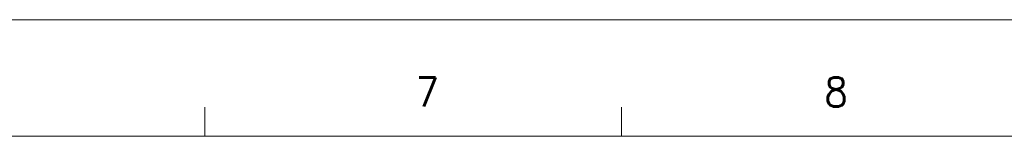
# Model space of a CAD drawing. Header units: millimetres. Extents: x 4497 to 11741, y 5958 to 12619.
# Tile 168 of 256: x 5297 to 5608, y 10282 to 10319. Entities that reach past the tile are written whole.
import ezdxf
from ezdxf.enums import TextEntityAlignment as Align

# ---------------------------------------------------------------- set-up
doc = ezdxf.new("R2010")
doc.units = ezdxf.units.MM
doc.header["$LTSCALE"] = 0.8
doc.layers.get('0').update_dxf_attribs({"linetype": 'CONTINUOUS', "lineweight": 0})
doc.styles.get("Standard").update_dxf_attribs({"font": 'romans.shx', "width": 0.8, "oblique": 5, "bigfont": 'whgtxt.shx'})

msp = doc.modelspace()

# ---------------------------------------------------------------- linework, layer by layer
for p, q in [((4519.723, 10318.607), (6707.863, 10318.607)), ((5355.228, 10281.801), (5355.228, 10291.002)), ((5486.811, 10281.801), (5486.811, 10291.002)), ((4565.731, 10281.801), (6671.057, 10281.801))]:
    msp.add_line(p, q)

# ---------------------------------------------------------------- texts
at = {"width": 0.933333}
for s, p in [('7', (5425.531, 10295.783)), ('8', (5554.625, 10295.783))]:
    msp.add_text(s, height=9.202, dxfattribs=at).set_placement(p, align=Align.MIDDLE_CENTER)

doc.saveas('drawing.dxf')
